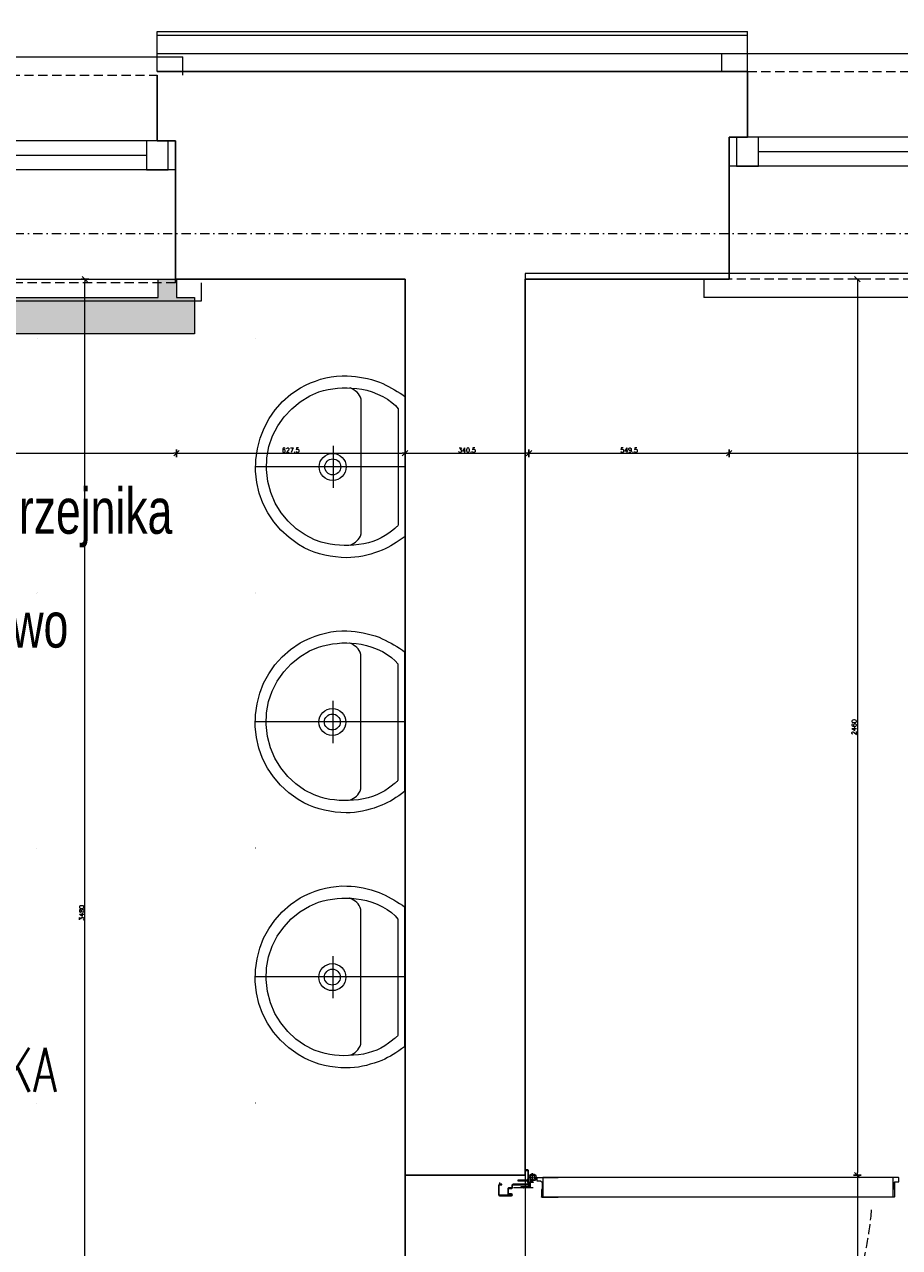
# Model space of a CAD drawing. Header units: millimetres. Extents: x -1893473 to 1546619, y -568027 to 942944.
# Tile 59 of 256: x 154822 to 157224, y -496123 to -492765. Entities that reach past the tile are written whole.
import ezdxf
from ezdxf import colors
from ezdxf.entities.mleader import LeaderData, LeaderLine
from ezdxf.enums import TextEntityAlignment as Align
from ezdxf.math import Vec2, Vec3

# ---------------------------------------------------------------- set-up
doc = ezdxf.new("R2010")
doc.units = ezdxf.units.MM
doc.header["$LTSCALE"] = 0.2
for name, pattern in [('ACAD_ISO03W100', [30, 12, -18]), ('CENTER', [0.6, 0.375, -0.075, 0.075, -0.075]), ('DASHDOT', [25.4, 12.7, -6.35, 0, -6.35]), ('DOT', [6.35, 0, -6.35]), ('HIDDEN', [9.525, 6.35, -3.175]), ('Hidden Line', [391.222223, 282.222223, -109])]:
    doc.linetypes.add(name, pattern=pattern)
doc.layers.get('0').update_dxf_attribs({"lineweight": 0})
for name, color, linetype, lineweight in [('!! 0_ Istn-okna', 6, 'Continuous', 13), ('!! 0_ Istn-sciany', 7, 'Continuous', 30), ('!! 0_ Istn-widok', 1, 'Continuous', 15), ('!! 0_Istn-cienka', 4, 'Continuous', 9), ('!! 0_Opis_pom', 9, 'Continuous', 13), ('!! 0_Osie', 1, 'DASHDOT', 13), ('!! 1_ tynk zewn  - nowy', 21, 'Continuous', 20), ('!! 1_OPIS POM NOWE', 140, 'Continuous', 5), ('!! 2_ remont Ocieplenie', 4, 'ZIGZAG', 5), ('!! 2_Drzwi - nowe remont', 33, 'Continuous', 9), ('!! 2_LEGENDA', 253, 'Continuous', 13), ('!! 2_wypos-sanitarne', 240, 'Continuous', 9), ('!! wymiary osi', 250, 'Continuous', 9), ('P-Opis nadproża', 150, 'Continuous', 9), ('P-Osie', 1, 'DASHDOT', 18)]:
    doc.layers.add(name, color=color, linetype=linetype, lineweight=lineweight)
doc.layers.add('!! 0_Istn-grzejniki', color=7, linetype='Continuous', lineweight=0, plot=False)
doc.layers.add('Powierzchnia', color=140, linetype='Continuous', lineweight=5, plot=False)
doc.layers.add('!! 1_Wyburzenia', color=7, linetype='ACAD_ISO03W100', lineweight=13, true_color=0xff0505)
doc.styles.add('ARIAL', font='tahoma.ttf')
doc.styles.add('ROMANS', font='arial.ttf', dxfattribs={"width": 0.7})
doc.styles.add('TXT', font='simplex.shx')
doc.linetypes.add('ZIGZAG', pattern='A,0.00254,-5.08,[131,ltypeshp.shx,S=5.08,R=0,X=-5.08,Y=0],-10.16,[131,ltypeshp.shx,S=5.08,R=180,X=5.08,Y=0],-5.08', length=20.32254)
doc.dimstyles.new('DIM50', dxfattribs={"dimscale": 5, "dimtxt": 2.5, "dimasz": 1.5, "dimexe": 0, "dimexo": 0, "dimgap": 0.5, "dimtad": 1, "dimdec": 4, "dimrnd": 0.5, "dimdsep": 46, "dimtxsty": 'TXT', "dimblk1": 'TICK1', "dimblk2": 'TICK1', "dimsah": 1, "dimcen": 0, "dimse1": 1, "dimse2": 1, "dimclrd": 1, "dimclre": 7, "dimclrt": 9, "dimadec": 0, "dimazin": 0, "dimtfac": 1, "dimtdec": 4, "dimtmove": 2, "dimatfit": 3, "dimldrblk": 'TICK1', "dimfxl": 1, "dimtolj": 1, "dimarcsym": 0})

# ---------------------------------------------------------------- blocks, each defined once
blk = doc.blocks.new('okno 2')
at = {"layer": '!! 0_ Istn-okna'}
for points in [[(48598.98, -198670.56), (48361.98, -198670.56)], [(48590.98, -198674.56), (48369.98, -198674.56)], [(48598.98, -198678.56), (48361.98, -198678.56)]]:
    blk.add_lwpolyline(points, dxfattribs=at)
for points in [[(48369.98, -198670.56), (48363.98, -198670.56), (48363.98, -198678.56), (48369.98, -198678.56)], [(48596.98, -198670.56), (48590.98, -198670.56), (48590.98, -198678.56), (48596.98, -198678.56)]]:
    blk.add_lwpolyline(points, close=True, dxfattribs=at)
at = {"layer": '!! 0_ Istn-sciany'}
for points in [[(48366.98, -198670.56), (48366.98, -198652.56)], [(48593.98, -198670.56), (48593.98, -198652.56)], [(48366.98, -198670.56), (48361.98, -198670.56)], [(48361.98, -198678.56), (48361.98, -198670.56)], [(48598.98, -198670.56), (48593.98, -198670.56)], [(48598.98, -198678.56), (48598.98, -198670.56)], [(48361.98, -198678.56), (48361.98, -198709.56)], [(48598.98, -198678.56), (48598.98, -198709.56)]]:
    blk.add_lwpolyline(points, dxfattribs=at)
at = {"layer": '!! 0_ Istn-widok'}
for points in [[(48359.98, -198647.56), (48600.98, -198647.56)], [(48359.98, -198652.56), (48359.98, -198647.56)], [(48600.98, -198652.56), (48600.98, -198647.56)], [(48354.98, -198709.56), (48354.98, -198714.56)], [(48605.98, -198709.56), (48605.98, -198714.56)], [(48605.98, -198714.56), (48354.98, -198714.56)]]:
    blk.add_lwpolyline(points, dxfattribs=at)
at = {"layer": '!! 0_Istn-cienka', "linetype": 'HIDDEN', "ltscale": 2}
for points in [[(48366.98, -198652.56), (48593.98, -198652.56)], [(48598.98, -198709.56), (48361.98, -198709.56)]]:
    blk.add_lwpolyline(points, dxfattribs=at)
blk = doc.blocks.new('BLOK OSI')
at = {"layer": 'P-Osie'}
blk.add_lwpolyline([(48624.31, -197562.09), (53810.61, -197562.09)], dxfattribs=at)
blk = doc.blocks.new('A$C527aaae0')
at = {"lineweight": 5}
for points in [[(0, 0), (0, -0.4111)], [(0.1863, -0.1214), (0.1863, -0.1211)], [(0.1863, -0.1211), (0.1863, -0.1214)], [(-0.0573, -0.1985), (0.0582, -0.1985)]]:
    blk.add_lwpolyline(points, dxfattribs=at)
for points in [[(0.1915, -0.001), (0.1975, -0.0093), (0.203, -0.0173), (0.2082, -0.025), (0.213, -0.0326), (0.2175, -0.0402), (0.2216, -0.0479), (0.2255, -0.0558), (0.2292, -0.0639), (0.2328, -0.0735), (0.2366, -0.0845), (0.2399, -0.0953), (0.2429, -0.1061), (0.2453, -0.1169), (0.2473, -0.1278), (0.2487, -0.1389), (0.2495, -0.1502), (0.2498, -0.1618), (0.2492, -0.1766), (0.2478, -0.1918), (0.2457, -0.2067), (0.2428, -0.2214), (0.239, -0.2358), (0.2344, -0.25), (0.2289, -0.2639), (0.2225, -0.2775), (0.2132, -0.2936), (0.1947, -0.319), (0.174, -0.3415), (0.1513, -0.361), (0.1268, -0.3776), (0.1005, -0.391), (0.0726, -0.4011), (0.0432, -0.4079), (0.0125, -0.4112), (-0.0191, -0.4105), (-0.0495, -0.4063), (-0.0786, -0.3988), (-0.1062, -0.3881), (-0.1321, -0.3743), (-0.1563, -0.3574), (-0.1786, -0.3374), (-0.1988, -0.3143), (-0.2168, -0.2883), (-0.2237, -0.2746), (-0.2299, -0.2608), (-0.2353, -0.2468), (-0.24, -0.2327), (-0.2438, -0.2183), (-0.2467, -0.2037), (-0.2487, -0.1888), (-0.2498, -0.1735), (-0.2497, -0.1595), (-0.249, -0.1479), (-0.2479, -0.1367), (-0.2463, -0.1256), (-0.2444, -0.1148), (-0.242, -0.104), (-0.2392, -0.0932), (-0.2359, -0.0823), (-0.2322, -0.0712), (-0.2282, -0.0623), (-0.2242, -0.0541), (-0.22, -0.0461), (-0.2157, -0.0381), (-0.2113, -0.0303), (-0.2067, -0.0225), (-0.2019, -0.0148), (-0.1969, -0.0071), (-0.1921, -0.001)], [(0.1608, -0.0198), (0.1622, -0.0209), (0.1634, -0.022), (0.1645, -0.023), (0.1654, -0.024), (0.1663, -0.025), (0.1672, -0.0261), (0.1682, -0.0273), (0.1692, -0.0287), (0.1739, -0.0344), (0.1821, -0.0451), (0.1893, -0.0557), (0.1954, -0.0665), (0.2007, -0.0776), (0.2051, -0.0891), (0.2087, -0.1012), (0.2116, -0.114), (0.2138, -0.1277), (0.2152, -0.1416), (0.216, -0.1551), (0.2162, -0.1682), (0.2158, -0.181), (0.2146, -0.1937), (0.2128, -0.2063), (0.2103, -0.2189), (0.2069, -0.2316), (0.2007, -0.2493), (0.1874, -0.2756), (0.1704, -0.3001), (0.1499, -0.3221), (0.1263, -0.3413), (0.1, -0.3573), (0.0711, -0.3696), (0.0402, -0.3777), (0.0074, -0.3812), (-0.0248, -0.3802), (-0.0555, -0.3745), (-0.0846, -0.3645), (-0.1119, -0.3506), (-0.1369, -0.3331), (-0.1592, -0.3122), (-0.1785, -0.2885), (-0.1945, -0.2622), (-0.2053, -0.2373), (-0.2088, -0.2247), (-0.2117, -0.2119), (-0.2139, -0.1991), (-0.2155, -0.1862), (-0.2165, -0.1732), (-0.2167, -0.1601), (-0.2161, -0.147), (-0.2148, -0.1337), (-0.2129, -0.12), (-0.2097, -0.1056), (-0.2052, -0.0909), (-0.1995, -0.0763), (-0.1928, -0.0622), (-0.1851, -0.049), (-0.1767, -0.0372), (-0.1676, -0.0271), (-0.159, -0.0198)]]:
    blk.add_lwpolyline(points, close=True)
blk.add_lwpolyline([(0.2151, -0.1518), (0.2126, -0.1464), (0.21, -0.1415), (0.2071, -0.1372), (0.2038, -0.1333), (0.2, -0.1297), (0.1955, -0.1264), (0.1903, -0.1232), (0.1842, -0.1211), (-0.1851, -0.1211), (-0.1909, -0.1228), (-0.1959, -0.1256), (-0.2003, -0.1289), (-0.2043, -0.1326), (-0.2078, -0.1367), (-0.2109, -0.1413), (-0.2137, -0.1463), (-0.2163, -0.1518), (-0.2163, -0.1521)])
at = {"linetype": 'DOT'}
blk.add_lwpolyline([(-0.3533, -0.4109), (0.3467, -0.4109), (0.3467, -1.0109), (-0.3533, -1.0109)], close=True, dxfattribs=at)
for radius in [0.0371, 0.0219]:
    blk.add_circle((0.0005, -0.1995), radius)
blk = doc.blocks.new('zaw-dr-90-p')
at = {"color": 2, "linetype": 'CENTER', "ltscale": 0.2}
for p, q in [((12, 0), (-12, 0)), ((0, 12), (0, -12)), ((24.5, 24), (31, 24)), ((24.5, 19), (31, 19))]:
    blk.add_line(p, q, dxfattribs=at)
at = {"ltscale": 0.2}
for p, q in [((10, 12), (6.5, 12)), ((10, 0), (10, 6.5))]:
    blk.add_line(p, q, dxfattribs=at)
blk.add_lwpolyline([(10, 10), (10, 39), (6.5, 39), (6.5, 10)], dxfattribs=at)
blk.add_lwpolyline([(0, 6.5), (23.5, 6.5, 0.414214), (28, 11), (28, 31), (24.5, 31), (24.5, 11, -0.414214), (23.5, 10), (0, 10, 4.561698), (7.6, 6.5), (4.9, 4.2)], format="xyb", dxfattribs=at)
blk.add_lwpolyline([(-0.2, -0.2), (-2.5, -0.2), (-2.5, 0.2), (-0.2, 0.2), (-0.2, 2.5), (0.2, 2.5), (0.2, 0.2), (2.8, 0.2), (2.8, -0.2), (0.2, -0.2), (0.2, -2.8), (-0.2, -2.8)], close=True)
blk.add_circle((0, 0), 6.5, dxfattribs=at)
blk = doc.blocks.new('drzwi 90- sc 12')
for p, q in [((-13616.12, 20410.26), (-13616.12, 20411.46)), ((-13616.12, 20411.46), (-13615.02, 20411.46)), ((-13614.92, 20411.36), (-13614.92, 20313.77)), ((-13620.32, 20410.16), (-13620.32, 20313.77)), ((-13614.92, 20409.86), (-13620.32, 20409.86)), ((-13616.12, 20410.26), (-13620.22, 20410.26)), ((-13616.12, 20410.26), (-13620, 20410.26)), ((-13618.17, 20410.26), (-13616.22, 20410.26)), ((-13618.17, 20410.26), (-13616.22, 20410.26)), ((-13620.32, 20313.47), (-13620.32, 20317.97)), ((-13614.92, 20312.27), (-13614.92, 20317.97)), ((-13614.92, 20313.77), (-13620.32, 20313.77)), ((-13618.22, 20313.37), (-13620.22, 20313.37)), ((-13618.22, 20313.67), (-13618.22, 20313.37)), ((-13618.22, 20313.67), (-13616.42, 20313.67)), ((-13615.92, 20313.17), (-13615.92, 20312.17)), ((-13617.77, 20311.12), (-13617.77, 20305.72)), ((-13617.77, 20311.12), (-13617.77, 20305.72)), ((-13616.17, 20309.92), (-13617.37, 20309.92)), ((-13616.17, 20309.92), (-13616.17, 20311.02)), ((-13615.92, 20312.17), (-13615.02, 20312.17)), ((-13715.57, 20308.32), (-13715.57, 20308.56)), ((-13715.57, 20307.69), (-13715.57, 20308.56)), ((-13715.57, 20307.82), (-13715.57, 20308.56)), ((-13715.57, 20307.72), (-13715.37, 20307.72)), ((-13715.77, 20301.96), (-13716.27, 20301.96)), ((-13616.77, 20301.96), (-13616.27, 20301.96))]:
    blk.add_line(p, q)
for points in [[(-13665.27, 20284.96), (-13665.27, 20325.83)], [(-13615.57, 20309.64), (-13615.32, 20309.64), (-13615.32, 20309.82), (-13616.32, 20309.82), (-13616.32, 20309.64), (-13615.92, 20309.64)]]:
    blk.add_lwpolyline(points)
at = {"ltscale": 0.2}
for points in [[(-13715.57, 20307.51), (-13715.57, 20309.48, 0.414214), (-13715.91, 20309.82), (-13719.43, 20309.82, 0.414214), (-13719.77, 20309.48), (-13719.77, 20308.92), (-13719.59, 20308.92), (-13719.59, 20309.48, -0.414214), (-13719.43, 20309.64), (-13716.97, 20309.64)], [(-13615.92, 20309.64), (-13616.63, 20309.64, 0.414214), (-13616.79, 20309.48), (-13616.79, 20305.58, -0.414214), (-13617.13, 20305.24), (-13617.58, 20305.24, 0.414214), (-13617.74, 20305.08), (-13617.74, 20304.48, -0.414214), (-13618.08, 20304.14), (-13619.26, 20304.14, -0.414214), (-13619.6, 20304.48), (-13619.6, 20305.15, 1), (-13619.79, 20305.15), (-13619.79, 20301.96, 0.414214), (-13619.63, 20301.8), (-13617.11, 20301.8, 0.414214), (-13616.95, 20301.96), (-13616.95, 20302.52), (-13616.77, 20302.52), (-13616.77, 20301.96, -0.414214), (-13617.11, 20301.62), (-13619.63, 20301.62, -0.414214), (-13619.97, 20301.96), (-13619.97, 20305.15, -1), (-13619.42, 20305.15), (-13619.42, 20304.48, 0.414214), (-13619.26, 20304.32), (-13618.08, 20304.32, 0.414214), (-13617.92, 20304.48), (-13617.92, 20305.08, -0.414214), (-13617.58, 20305.42), (-13617.13, 20305.42, 0.414214), (-13616.97, 20305.58), (-13616.97, 20309.48, -0.414214), (-13616.63, 20309.82), (-13613.11, 20309.82, -0.414214), (-13612.77, 20309.48), (-13612.77, 20308.92), (-13612.95, 20308.92), (-13612.95, 20309.48, 0.414214), (-13613.11, 20309.64), (-13615.57, 20309.64)], [(-13716.97, 20309.64), (-13715.91, 20309.64, -0.414214), (-13715.75, 20309.48), (-13715.75, 20307.51)], [(-13715.75, 20307.76), (-13715.75, 20305.58, 0.414214), (-13715.41, 20305.24), (-13714.96, 20305.24, -0.414214), (-13714.8, 20305.08), (-13714.8, 20304.48, 0.414214), (-13714.46, 20304.14), (-13713.28, 20304.14, 0.414214), (-13712.94, 20304.48), (-13712.94, 20305.15, -1), (-13712.75, 20305.15), (-13712.75, 20301.96, -0.414214), (-13712.91, 20301.8), (-13715.43, 20301.8, -0.414214), (-13715.59, 20301.96), (-13715.59, 20302.52), (-13715.77, 20302.52), (-13715.77, 20301.96, 0.414214), (-13715.43, 20301.62), (-13712.91, 20301.62, 0.414214), (-13712.57, 20301.96), (-13712.57, 20305.15, 1), (-13713.12, 20305.15), (-13713.12, 20304.48, -0.414214), (-13713.28, 20304.32), (-13714.46, 20304.32, -0.414214), (-13714.62, 20304.48), (-13714.62, 20305.08, 0.414214), (-13714.96, 20305.42), (-13715.41, 20305.42, -0.414214), (-13715.57, 20305.58), (-13715.57, 20307.64)]]:
    blk.add_lwpolyline(points, format="xyb", dxfattribs=at)
at = {"lineweight": 30}
for points in [[(-13716.27, 20308.92), (-13721.27, 20308.92)], [(-13716.27, 20308.92), (-13716.27, 20296.92)], [(-13614.27, 20308.92), (-13609.27, 20308.92)], [(-13614.27, 20308.92), (-13614.27, 20296.92)]]:
    blk.add_lwpolyline(points, dxfattribs=at)
blk.add_lwpolyline([(-13616.79, 20308.82), (-13616.97, 20308.82), (-13616.97, 20307.42), (-13616.79, 20307.42)], close=True)
for centre, radius, start, end in [((-13615.02, 20411.36), 0.1, 0, 90), ((-13620.22, 20410.16), 0.1, 90, 180), ((-13620.22, 20313.47), 0.1, 180, 270), ((-13616.42, 20313.17), 0.5, 0, 90), ((-13616.27, 20311.02), 0.1, 0, 90), ((-13615.02, 20312.27), 0.1, 270, 0)]:
    blk.add_arc(centre, radius, start, end)
at = {"linetype": 'Hidden Line', "lineweight": 9, "ltscale": 0.05}
blk.add_arc((-13615.5, 20305.14), 99.12, 94.8005, 177.6944, dxfattribs=at)
at = {"xscale": 0.09999999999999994, "yscale": 0.09999999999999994, "zscale": 0.09999999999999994, "rotation": 180.0000000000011}
blk.add_blockref('zaw-dr-90-p', (-13614.92, 20310.92), dxfattribs=at)
blk = doc.blocks.new('TICK1')
at = {"color": 2}
blk.add_line((-1, -1), (1, 1), dxfattribs=at)
at = {"color": 0}
for p, q in [((0, 0), (-1, 0)), ((0, -1.4), (0, 1.4))]:
    blk.add_line(p, q, dxfattribs=at)
blk = doc.blocks.new('*D1299')
at = {"layer": '!! wymiary osi', "color": 1, "lineweight": -2, "transparency": 16777216}
blk.add_line((280687.2, -496971.6), (284092.2, -496971.6), dxfattribs=at)
at = {"layer": 'DEFPOINTS', "color": 0, "transparency": 16777216}
for p in [(284099.7, -496971.6), (280679.7, -499363.7), (284099.7, -499363.7)]:
    blk.add_point(p, dxfattribs=at)
at = {"layer": '!! wymiary osi', "color": 1, "lineweight": -2, "transparency": 16777216, "xscale": 7.5, "yscale": 7.5, "zscale": 7.5, "rotation": 180}
blk.add_blockref('TICK1', (280679.7, -496971.6), dxfattribs=at)
at = {"layer": '!! wymiary osi', "color": 1, "lineweight": -2, "transparency": 16777216, "xscale": 7.5, "yscale": 7.5, "zscale": 7.5}
blk.add_blockref('TICK1', (284099.7, -496971.6), dxfattribs=at)
at = {"layer": '!! wymiary osi', "color": 9, "transparency": 16777216, "insert": (282389.7, -496962.8), "char_height": 12.5, "attachment_point": 5, "style": 'TXT'}
blk.add_mtext('\\A1;3420', dxfattribs=at)
blk = doc.blocks.new('*D1300')
at = {"layer": '!! wymiary osi', "color": 1, "lineweight": -2, "transparency": 16777216}
blk.add_line((284107.2, -496971.6), (284422.2, -496971.6), dxfattribs=at)
at = {"layer": 'DEFPOINTS', "color": 0, "transparency": 16777216}
for p in [(284429.7, -496971.6), (284099.7, -499363.7), (284429.7, -499363.7)]:
    blk.add_point(p, dxfattribs=at)
at = {"layer": '!! wymiary osi', "color": 1, "lineweight": -2, "transparency": 16777216, "xscale": 7.5, "yscale": 7.5, "zscale": 7.5, "rotation": 180}
blk.add_blockref('TICK1', (284099.7, -496971.6), dxfattribs=at)
at = {"layer": '!! wymiary osi', "color": 1, "lineweight": -2, "transparency": 16777216, "xscale": 7.5, "yscale": 7.5, "zscale": 7.5}
blk.add_blockref('TICK1', (284429.7, -496971.6), dxfattribs=at)
at = {"layer": '!! wymiary osi', "color": 9, "transparency": 16777216, "insert": (284264.7, -496962.8), "char_height": 12.5, "attachment_point": 5, "style": 'TXT'}
blk.add_mtext('\\A1;330', dxfattribs=at)
blk = doc.blocks.new('*D1301')
at = {"layer": '!! wymiary osi', "color": 1, "lineweight": -2, "transparency": 16777216}
blk.add_line((284437.2, -496971.6), (288592.2, -496971.6), dxfattribs=at)
at = {"layer": 'DEFPOINTS', "color": 0, "transparency": 16777216}
for p in [(288599.7, -496971.6), (284429.7, -499363.7), (288599.7, -499363.7)]:
    blk.add_point(p, dxfattribs=at)
at = {"layer": '!! wymiary osi', "color": 1, "lineweight": -2, "transparency": 16777216, "xscale": 7.5, "yscale": 7.5, "zscale": 7.5, "rotation": 180}
blk.add_blockref('TICK1', (284429.7, -496971.6), dxfattribs=at)
at = {"layer": '!! wymiary osi', "color": 1, "lineweight": -2, "transparency": 16777216, "xscale": 7.5, "yscale": 7.5, "zscale": 7.5}
blk.add_blockref('TICK1', (288599.7, -496971.6), dxfattribs=at)
at = {"layer": '!! wymiary osi', "color": 9, "transparency": 16777216, "insert": (286514.7, -496962.8), "char_height": 12.5, "attachment_point": 5, "style": 'TXT'}
blk.add_mtext('\\A1;4170', dxfattribs=at)
blk = doc.blocks.new('*D1383')
at = {"layer": '!! wymiary osi', "color": 1, "lineweight": -2, "transparency": 16777216}
blk.add_line((281107.2, -499841.7), (283464.6, -499841.7), dxfattribs=at)
at = {"layer": 'DEFPOINTS', "color": 0, "transparency": 16777216}
for p in [(281099.7, -499475.5), (283472.1, -499475.5), (283472.1, -499841.7)]:
    blk.add_point(p, dxfattribs=at)
at = {"layer": '!! wymiary osi', "color": 1, "lineweight": -2, "transparency": 16777216, "xscale": 7.5, "yscale": 7.5, "zscale": 7.5, "rotation": 180}
blk.add_blockref('TICK1', (281099.7, -499841.7), dxfattribs=at)
at = {"layer": '!! wymiary osi', "color": 1, "lineweight": -2, "transparency": 16777216, "xscale": 7.5, "yscale": 7.5, "zscale": 7.5}
blk.add_blockref('TICK1', (283472.1, -499841.7), dxfattribs=at)
at = {"layer": '!! wymiary osi', "color": 9, "transparency": 16777216, "insert": (282285.9, -499833), "char_height": 12.5, "attachment_point": 5, "style": 'TXT'}
blk.add_mtext('\\A1;2372.5', dxfattribs=at)
blk = doc.blocks.new('*D1384')
at = {"layer": '!! wymiary osi', "color": 1, "lineweight": -2, "transparency": 16777216}
blk.add_line((283479.6, -499841.7), (284092.2, -499841.7), dxfattribs=at)
at = {"layer": 'DEFPOINTS', "color": 0, "transparency": 16777216}
for p in [(283472.1, -499475.5), (284099.7, -499475.5), (284099.7, -499841.7)]:
    blk.add_point(p, dxfattribs=at)
at = {"layer": '!! wymiary osi', "color": 1, "lineweight": -2, "transparency": 16777216, "xscale": 7.5, "yscale": 7.5, "zscale": 7.5, "rotation": 180}
blk.add_blockref('TICK1', (283472.1, -499841.7), dxfattribs=at)
at = {"layer": '!! wymiary osi', "color": 1, "lineweight": -2, "transparency": 16777216, "xscale": 7.5, "yscale": 7.5, "zscale": 7.5}
blk.add_blockref('TICK1', (284099.7, -499841.7), dxfattribs=at)
at = {"layer": '!! wymiary osi', "color": 9, "transparency": 16777216, "insert": (283785.9, -499833), "char_height": 12.5, "attachment_point": 5, "style": 'TXT'}
blk.add_mtext('\\A1;627.5', dxfattribs=at)
blk = doc.blocks.new('*D1385')
at = {"layer": '!! wymiary osi', "color": 1, "lineweight": -2, "transparency": 16777216}
blk.add_line((284107.2, -499841.7), (284432.4, -499841.7), dxfattribs=at)
at = {"layer": 'DEFPOINTS', "color": 0, "transparency": 16777216}
for p in [(284099.7, -499475.5), (284439.9, -499475.5), (284439.9, -499841.7)]:
    blk.add_point(p, dxfattribs=at)
at = {"layer": '!! wymiary osi', "color": 1, "lineweight": -2, "transparency": 16777216, "xscale": 7.5, "yscale": 7.5, "zscale": 7.5, "rotation": 180}
blk.add_blockref('TICK1', (284099.7, -499841.7), dxfattribs=at)
at = {"layer": '!! wymiary osi', "color": 1, "lineweight": -2, "transparency": 16777216, "xscale": 7.5, "yscale": 7.5, "zscale": 7.5}
blk.add_blockref('TICK1', (284439.9, -499841.7), dxfattribs=at)
at = {"layer": '!! wymiary osi', "color": 9, "transparency": 16777216, "insert": (284269.8, -499833), "char_height": 12.5, "attachment_point": 5, "style": 'TXT'}
blk.add_mtext('\\A1;340.5', dxfattribs=at)
blk = doc.blocks.new('*D1386')
at = {"layer": '!! wymiary osi', "color": 1, "lineweight": -2, "transparency": 16777216}
blk.add_line((284447.4, -499841.7), (284982.2, -499841.7), dxfattribs=at)
at = {"layer": 'DEFPOINTS', "color": 0, "transparency": 16777216}
for p in [(284439.9, -499475.5), (284989.7, -499475.5), (284989.7, -499841.7)]:
    blk.add_point(p, dxfattribs=at)
at = {"layer": '!! wymiary osi', "color": 1, "lineweight": -2, "transparency": 16777216, "xscale": 7.5, "yscale": 7.5, "zscale": 7.5, "rotation": 180}
blk.add_blockref('TICK1', (284439.9, -499841.7), dxfattribs=at)
at = {"layer": '!! wymiary osi', "color": 1, "lineweight": -2, "transparency": 16777216, "xscale": 7.5, "yscale": 7.5, "zscale": 7.5}
blk.add_blockref('TICK1', (284989.7, -499841.7), dxfattribs=at)
at = {"layer": '!! wymiary osi', "color": 9, "transparency": 16777216, "insert": (284714.8, -499833), "char_height": 12.5, "attachment_point": 5, "style": 'TXT'}
blk.add_mtext('\\A1;549.5', dxfattribs=at)
blk = doc.blocks.new('*D1387')
at = {"layer": '!! wymiary osi', "color": 1, "lineweight": -2, "transparency": 16777216}
blk.add_line((284997.2, -499841.7), (287352.2, -499841.7), dxfattribs=at)
at = {"layer": 'DEFPOINTS', "color": 0, "transparency": 16777216}
for p in [(284989.7, -499475.5), (287359.7, -499475.5), (287359.7, -499841.7)]:
    blk.add_point(p, dxfattribs=at)
at = {"layer": '!! wymiary osi', "color": 1, "lineweight": -2, "transparency": 16777216, "xscale": 7.5, "yscale": 7.5, "zscale": 7.5, "rotation": 180}
blk.add_blockref('TICK1', (284989.7, -499841.7), dxfattribs=at)
at = {"layer": '!! wymiary osi', "color": 1, "lineweight": -2, "transparency": 16777216, "xscale": 7.5, "yscale": 7.5, "zscale": 7.5}
blk.add_blockref('TICK1', (287359.7, -499841.7), dxfattribs=at)
at = {"layer": '!! wymiary osi', "color": 9, "transparency": 16777216, "insert": (286174.7, -499833), "char_height": 12.5, "attachment_point": 5, "style": 'TXT'}
blk.add_mtext('\\A1;2370', dxfattribs=at)
blk = doc.blocks.new('*D1397')
at = {"layer": '!! wymiary osi', "color": 1, "lineweight": -2, "transparency": 16777216}
blk.add_line((285341.4, -499371.2), (285341.4, -501816.2), dxfattribs=at)
at = {"layer": 'DEFPOINTS', "color": 0, "transparency": 16777216}
for p in [(284896, -499363.7), (284885.8, -501823.7), (285341.4, -501823.7)]:
    blk.add_point(p, dxfattribs=at)
at = {"layer": '!! wymiary osi', "color": 1, "lineweight": -2, "transparency": 16777216, "xscale": 7.5, "yscale": 7.5, "zscale": 7.5}
for p, rotation in [((285341.4, -499363.7), 90), ((285341.4, -501823.7), 270)]:
    blk.add_blockref('TICK1', p, dxfattribs=dict(at, rotation=rotation))
at = {"layer": '!! wymiary osi', "color": 9, "transparency": 16777216, "insert": (285332.6, -500593.7), "char_height": 12.5, "attachment_point": 5, "rotation": 90, "style": 'TXT'}
blk.add_mtext('\\A1;2460', dxfattribs=at)
blk = doc.blocks.new('*D1398')
at = {"layer": '!! wymiary osi', "color": 1, "lineweight": -2, "transparency": 16777216}
blk.add_line((285341.4, -501831.2), (285341.4, -502836.2), dxfattribs=at)
at = {"layer": 'DEFPOINTS', "color": 0, "transparency": 16777216}
for p in [(284885.8, -501823.7), (284885.8, -502843.7), (285341.4, -502843.7)]:
    blk.add_point(p, dxfattribs=at)
at = {"layer": '!! wymiary osi', "color": 1, "lineweight": -2, "transparency": 16777216, "xscale": 7.5, "yscale": 7.5, "zscale": 7.5}
for p, rotation in [((285341.4, -501823.7), 90), ((285341.4, -502843.7), 270)]:
    blk.add_blockref('TICK1', p, dxfattribs=dict(at, rotation=rotation))
at = {"layer": '!! wymiary osi', "color": 9, "transparency": 16777216, "insert": (285332.6, -502333.7), "char_height": 12.5, "attachment_point": 5, "rotation": 90, "style": 'TXT'}
blk.add_mtext('\\A1;1020', dxfattribs=at)
blk = doc.blocks.new('*D1430')
at = {"layer": '!! wymiary osi', "color": 1, "lineweight": -2, "transparency": 16777216}
blk.add_line((283220.8, -502836.2), (283220.8, -499371.2), dxfattribs=at)
at = {"layer": 'DEFPOINTS', "color": 0, "transparency": 16777216}
for p in [(283220.8, -499363.7), (284070.8, -499363.7), (283220.8, -502843.7)]:
    blk.add_point(p, dxfattribs=at)
at = {"layer": '!! wymiary osi', "color": 1, "lineweight": -2, "transparency": 16777216, "xscale": 7.5, "yscale": 7.5, "zscale": 7.5}
for p, rotation in [((283220.8, -499363.7), 90), ((283220.8, -502843.7), 270)]:
    blk.add_blockref('TICK1', p, dxfattribs=dict(at, rotation=rotation))
at = {"layer": '!! wymiary osi', "color": 9, "transparency": 16777216, "insert": (283212.1, -501103.7), "char_height": 12.5, "attachment_point": 5, "rotation": 90, "style": 'TXT'}
blk.add_mtext('\\A1;3480', dxfattribs=at)
blk = doc.blocks.new('A$C2EB40A8D')
at = {"layer": '!! 0_Istn-grzejniki'}
h = blk.add_hatch(color=0, dxfattribs=at)
h.dxf.hatch_style = 1
h.paths.add_polyline_path([(-8428.64665, 937.51397), (-8428.64665, 887.51397), (-8378.64665, 887.51397), (-8378.64665, 787.51397), (-9978.64665, 787.51397), (-9978.64665, 887.51397), (-9928.64665, 887.51397), (-9928.64665, 937.51397), (-9878.64665, 937.51397), (-9878.64665, 887.51397), (-8478.64665, 887.51397), (-8478.64665, 937.51397)])
at = {"layer": '!! 0_ Istn-sciany'}
for points in [[(-8481.12989, 1507.51397), (-6861.12989, 1507.51397)], [(-8481.12989, 1507.51397), (-6861.12989, 1507.51397)], [(-8431.12989, 937.51397), (-8431.12989, 1317.51397)], [(-8431.12989, 937.51397), (-8431.12989, 1317.51397)], [(-6911.12989, 937.51397), (-6911.12989, 1317.51397)], [(-8431.12989, 937.51397), (-7801.12989, 937.51397)], [(-7801.12989, -1522.48603), (-7801.12989, 937.51397)], [(-7471.12989, 937.51397), (-6911.12989, 937.51397)], [(-7471.12989, 937.51397), (-7471.12989, -1522.48603)], [(-7801.12989, -1522.48603), (-7471.12989, -1522.48603)]]:
    blk.add_lwpolyline(points, dxfattribs=at)
at = {"layer": '!! 0_Istn-grzejniki'}
blk.add_lwpolyline([(-8428.64665, 937.51397), (-8428.64665, 887.51397), (-8378.64665, 887.51397), (-8378.64665, 787.51397), (-9978.64665, 787.51397), (-9978.64665, 887.51397), (-9928.64665, 887.51397), (-9928.64665, 937.51397), (-9878.64665, 937.51397), (-9878.64665, 887.51397), (-8478.64665, 887.51397), (-8478.64665, 937.51397)], close=True, dxfattribs=at)
at = {"layer": '!! 1_ tynk zewn  - nowy'}
for points in [[(-8481.12989, 1617.51397), (-6861.12989, 1617.51397)], [(-8481.12989, 1607.51397), (-6861.12989, 1607.51397)]]:
    blk.add_lwpolyline(points, dxfattribs=at)
at = {"layer": '!! 2_ remont Ocieplenie', "linetype": 'ZIGZAG', "ltscale": 0.75}
blk.add_lwpolyline([(-8481.12989, 1557.51397), (-6861.12989, 1557.51397)], dxfattribs=at)
at = {"layer": '!! 2_LEGENDA'}
blk.add_line((-8481.12989, 1507.51397), (-8481.12989, 1617.51397), dxfattribs=at)
blk.add_lwpolyline([(-7801.12989, -1522.48603), (-7471.12989, -1522.48603), (-7471.12989, -2542.48603), (-7801.12989, -2542.48603)], close=True, dxfattribs=at)
blk.add_lwpolyline([(-6861.12989, 1507.51397), (-6861.12989, 1617.51397)])
at = {"layer": 'Powierzchnia'}
for points in [[(-7471.12989, -4477.08775), (-3471.12989, -4477.08775), (-3471.12989, -3637.08775), (-3311.12989, -3637.08775), (-3311.12989, 952.91225), (-7471.12989, 952.91225)], [(-11221.12989, 937.51397), (-7801.12989, 937.51397), (-7801.12989, -2542.48603), (-9661.12989, -2542.48603), (-9661.12989, -2042.48597), (-11061.12989, -2042.48603), (-11061.12989, -1702.48603), (-11221.12989, -1702.48603)]]:
    blk.add_lwpolyline(points, close=True, dxfattribs=at)
at = {"layer": '!! 0_Osie', "xscale": 10, "yscale": 10, "zscale": 10}
blk.add_blockref('BLOK OSI', (-516748.24414, 1976683.397), dxfattribs=at)
at = {"layer": '!! 2_Drzwi - nowe remont', "xscale": -10, "yscale": 10, "zscale": 10, "rotation": 270}
blk.add_blockref('drzwi 90- sc 12', (-210560.37329, 134620.21101), dxfattribs=at)
at = {"layer": '!! 2_wypos-sanitarne', "xscale": 1000, "yscale": 1000, "zscale": 1000, "rotation": 270}
for p in [(-7800.10445, 422.61401), (-7801.13052, -277.84998), (-7801.13052, -978.31397)]:
    blk.add_blockref('A$C527aaae0', p, dxfattribs=at)
at = {"xscale": 10, "yscale": 10, "zscale": 10}
for p in [(-494420.94704, 1988023.12502), (-490530.94704, 1988033.12502)]:
    blk.add_blockref('okno 2', p, dxfattribs=at)
at = {"layer": '!! 0_Opis_pom', "ltscale": 0.7, "style": 'TXT', "width": 0.7}
blk.add_text('UMYWALNIA DAMSKA', height=120, dxfattribs=at).set_placement((-9313.06542, -1293.37318), align=Align.CENTER)
at = {"layer": '!! 0_Opis_pom', "ltscale": 0.7, "style": 'ARIAL'}
for tag, p in [('B1,21', (-891.77727, 31796.97458)), ('A1,16', (-13651.31084, 31587.95236)), ('B1/17', (-9701.43347, 31565.05244)), ('B1,19', (-5798.61305, 31587.22944)), ('1,23', (10805.41388, 31565.05244)), ('1,22', (4526.58954, 31507.65132)), ('A1,1', (-16866.13618, 31459.3792)), ('B1,18', (-7791.62894, 31330.08444)), ('B1,20', (-2961.4347, 31167.05787)), ('A1,6', (-19287.17717, 30923.71998)), ('B1,1', (14135.63445, 30913.92963)), ('B1,3', (17346.74696, 30023.81022)), ('B1,4', (29817.71501, 29157.67457)), ('A1,5', (-23454.5385, 28820.77901)), ('A1,2', (-17502.57721, 28602.57524)), ('B1,2D', (2616.16402, 28559.52261)), ('A1,15', (-13651.31084, 28261.46046)), ('B1,4', (29883.58177, 28158.35876)), ('B1,2B', (18801.54781, 27650.12382)), ('B1,2A', (13086.7373, 27376.04393)), ('A1,3', (-16846.27912, 25980.40356)), ('B1,8', (9089.53994, 25356.27639)), ('B1,6', (31915.87888, 23754.79829)), ('A1,4', (-24010.17576, 23559.17399)), ('B1,14', (-11621.32288, 23261.44183)), ('B1,13', (-3080.55208, 22924.09997)), ('B1,10', (3982.60923, 22874.21277)), ('B1,5', (29245.49088, 22896.69268)), ('B1,9', (5634.43488, 22623.92098)), ('B1,2C', (13327.26639, 22378.5328)), ('B1,7', (16398.41175, 22348.28836)), ('B1,11', (5553.20442, 20939.83877)), ('B1,12', (3693.27174, 20628.72148)), ('C1,3', (5969.08376, 16336.01084)), ('C1,2', (11955.93711, 11671.55655)), ('C1,1', (15659.17205, 11415.94196)), ('C1,4', (5140.00888, 9205.5831)), ('C1,5', (5680.4486, 6154.54995)), ('C1,10', (16327.05085, 6080.66085)), ('C1,9', (16526.57171, 3173.45283)), ('C1,6', (6367.37903, 2771.84181)), ('D0,18', (-1981.87701, -110.73158)), ('D0,7', (-13531.42299, -1159.67649)), ('C1,7', (7275.77161, -1303.00991)), ('D0,17', (2064.87671, -1345.69113)), ('D0,3', (-9324.21674, -1442.63631)), ('D0,6', (-17529.61851, -1957.37463)), ('D0,10', (-21369.4432, -2140.60378)), ('D,09', (-12990.08379, -2746.32902)), ('D0,2', (-5516.19514, -3101.87722)), ('D0,16', (2266.73061, -3284.15369)), ('D0,8', (-14357.79539, -3567.69719)), ('D0,5', (-10461.54478, -3629.26575)), ('D0,4', (-8396.53404, -4353.7937)), ('D0,15', (1974.41895, -5205.84774)), ('D0,1', (-5633.49598, -5662.48534)), ('D0,11', (-23334.09291, -6045.78706)), ('D0,12', (-22436.85763, -9302.9678)), ('D0,13', (-22436.85763, -11581.16526)), ('D0,14', (-13645.94445, -11884.57769))]:
    blk.add_attdef(tag, text='', height=119.68, dxfattribs=at).set_placement(p, align=Align.MIDDLE_CENTER)
at = {"layer": '!! 1_OPIS POM NOWE', "style": 'ARIAL'}
for tag, p in [('C1.7A', (7769.3756, 685.765)), ('C1.7C', (7655.80151, -2045.04756)), ('C1.8B', (10935.93068, -2107.41983)), ('C1.8A', (13897.39715, -2120.69016)), ('C1.7B', (8274.43201, -3270.18959)), ('E1.2', (16701.02923, -5331.07351)), ('E1.5E', (21974.23379, -5463.99012)), ('E1.5D', (24989.27391, -5785.36474)), ('E1.1', (8357.81567, -5851.01076)), ('E1.5C', (25222.53959, -6394.64172)), ('E1.5B', (27694.70831, -7009.86571)), ('E1.6', (5279.46063, -8141.28746)), ('E1.5A', (25547.9555, -8495.18994)), ('E1.5G', (23977.19473, -9792.46695)), ('E1.5F', (22414.7084, -9822.66389)), ('E1,4', (13935.69867, -10458.20073)), ('E1.5L', (28030.8296, -11267.7725)), ('E1.3', (5639.18862, -11994.01941)), ('E1.5H', (23988.49716, -12231.38049)), ('E1.5K', (27714.73934, -12977.98364)), ('E1.5I', (22290.68736, -13989.9049)), ('E1.5J', (27095.71534, -16088.17469))]:
    blk.add_attdef(tag, text='', height=119.68, dxfattribs=at).set_placement(p, align=Align.MIDDLE_CENTER)
at = {"layer": '!! wymiary osi'}
for base, p1, p2, picture, middle in [((-7801.12989, 3329.67926), (-11221.12989, 937.51397), (-7801.12989, 937.51397), '*D1299', (-9511.12989, 3338.42926)), ((-7471.12989, 3329.67926), (-7801.12989, 937.51397), (-7471.12989, 937.51397), '*D1300', (-7636.12989, 3338.42926)), ((-3301.12989, 3329.67926), (-7471.12989, 937.51397), (-3301.12989, 937.51397), '*D1301', (-5386.12989, 3338.42926)), ((-8428.64665, 459.5194), (-10801.12989, 825.75431), (-8428.64665, 825.75431), '*D1383', (-9614.88827, 468.2694)), ((-7801.12989, 459.5194), (-8428.64665, 825.75431), (-7801.12989, 825.75431), '*D1384', (-8114.88827, 468.2694)), ((-7460.86755, 459.5194), (-7801.12989, 825.75431), (-7460.86755, 825.75431), '*D1385', (-7630.99872, 468.2694)), ((-6911.12989, 459.5194), (-7460.86755, 825.75431), (-6911.12989, 825.75431), '*D1386', (-7185.99872, 468.2694)), ((-4541.12989, 459.5194), (-6911.12989, 825.75431), (-4541.12989, 825.75431), '*D1387', (-5726.12989, 468.2694))]:
    dim = blk.add_linear_dim(base=base, p1=p1, p2=p2, dimstyle='DIM50', dxfattribs=at)
    dim.commit()
    dim.dimension.update_dxf_attribs({"geometry": picture, "text_midpoint": middle, "insert": (-291900.79406, 500301.26018)})
for base, p1, p2, picture, middle in [((-8679.96967, 937.51397), (-8679.96967, -2542.48603), (-7829.96967, 937.51397), '*D1430', (-8688.71967, -802.48603)), ((-6559.41538, -1522.48603), (-7004.77524, 937.51397), (-7015.03758, -1522.48603), '*D1397', (-6568.16538, -292.48603)), ((-6559.41538, -2542.48603), (-7015.03758, -1522.48603), (-7015.03758, -2542.48603), '*D1398', (-6568.16538, -2032.48603))]:
    dim = blk.add_linear_dim(base=base, p1=p1, p2=p2, angle=90, dimstyle='DIM50', dxfattribs=at)
    dim.commit()
    dim.dimension.update_dxf_attribs({"geometry": picture, "text_midpoint": middle, "insert": (-291900.79406, 500301.26018)})
at = {"layer": '!! 1_Wyburzenia'}
ml = blk.add_multileader_mtext('Standard', dxfattribs=at)
ml.set_content('przesuniecei grzejnika \\Po 75 cm w prawo', color=256, style='ROMANS')
ml.set_leader_properties()
ml.build(insert=Vec2(0, 0))
ml.multileader.update_dxf_attribs({"text_right_attachment_type": 6, "dogleg_length": 0.36, "arrow_head_size": 100})
ctx = ml.context
ctx.base_point, ctx.char_height, ctx.arrow_head_size, ctx.landing_gap_size, ctx.plane_origin = Vec3(-9669.18548, 280.21161), 125, 100, 20, Vec3(-9112.17371, -681.52907)
ctx.right_attachment = 6
notes = []
notes.append((ctx, [(0, (1, 1, 0), (-9672.78548, 280.21161), (1, 0), 3.6, [(0, [(-9597.94088, 787.51397)], 0, [])])]))
ctx.mtext.insert, ctx.mtext.line_spacing_factor, ctx.mtext.flow_direction = Vec3(-9649.18548, 363.54494), 1.5, 5
for ctx, leaders in notes:
    for number, flags, end, landing, length, lines in leaders:
        leader = LeaderData()
        leader.index, (leader.has_last_leader_line, leader.has_dogleg_vector, leader.attachment_direction) = number, flags
        leader.last_leader_point, leader.dogleg_vector, leader.dogleg_length = Vec3(end), Vec3(landing), length
        for number, points, colour, breaks in lines:
            line = LeaderLine()
            line.index, line.vertices, line.color, line.breaks = number, Vec3.list(points), colors.encode_raw_color(colour), breaks
            leader.lines.append(line)
        ctx.leaders.append(leader)

msp = doc.modelspace()

# ---------------------------------------------------------------- block references
at = {"layer": 'P-Opis nadproża', "color": 4}
msp.add_blockref('A$C2EB40A8D', (163667.94092, -494401.63474), dxfattribs=at)

doc.saveas('drawing.dxf')
